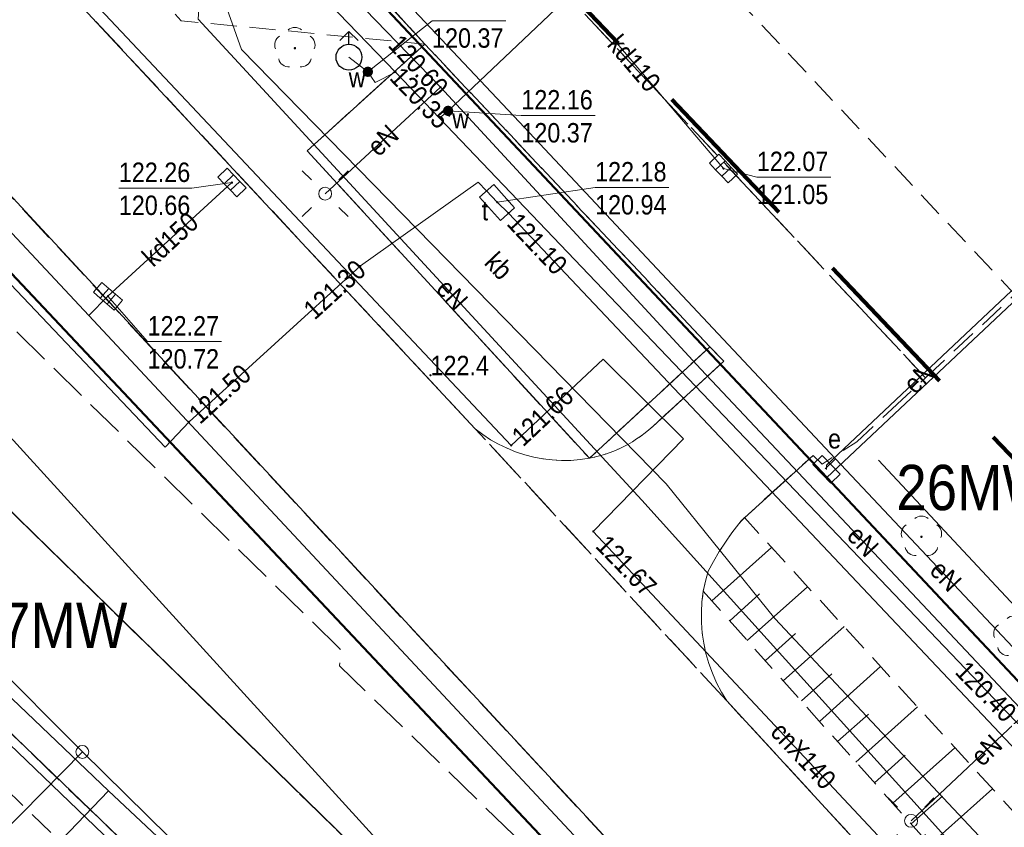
# Model space of a CAD drawing. Extents: x 0 to 6443539, y 0 to 5655063.
# Tile 19 of 64: x 6440826 to 6440864, y 5654915 to 5654946. Entities that reach past the tile are written whole.
import ezdxf
from ezdxf.enums import TextEntityAlignment as Align

# ---------------------------------------------------------------- set-up
doc = ezdxf.new("R2010")
doc.units = 0
doc.header["$MEASUREMENT"] = 0
for name, pattern in [('1.0_0.5', [1.5, 1, -0.5]), ('1.5_0.5', [2, 1.5, -0.5]), ('2', [0.9, 0.6, -0.3]), ('219-500', [0]), ('PRZER3-1', [4, 3, -1])]:
    doc.linetypes.add(name, pattern=pattern)
doc.layers.get('0').update_dxf_attribs({"color": 2, "linetype": 'CONTINUOUS', "lineweight": 5})
for name, color, linetype in [('000 Inne (niezydentyfikowane)', 7, 'CONTINUOUS'), ('202-punkt graniczny', 7, 'CONTINUOUS'), ('203-punkt graniczny', 7, 'CONTINUOUS'), ('218-kontur użytku gruntowego', 7, 'CONTINUOUS'), ('219-działka ewidencyjna', 7, 'CONTINUOUS'), ('chodnik', 7, 'CONTINUOUS'), ('hydrant', 7, 'CONTINUOUS'), ('jezdnia', 7, 'CONTINUOUS'), ('kratka ściekowa', 7, 'CONTINUOUS'), ('krawężnik', 7, 'CONTINUOUS'), ('latarnia', 7, 'CONTINUOUS'), ('obszar utwardzony', 7, 'CONTINUOUS'), ('obszar utwardzony-Atr17', 7, 'CONTINUOUS'), ('obudowa ochronna przewodu', 7, 'CONTINUOUS'), ('ogrodzenie trwałe', 7, 'CONTINUOUS'), ('pikieta naturalna', 7, 'CONTINUOUS'), ('pikieta naturalna-Atr2', 7, 'CONTINUOUS'), ('przewód ciepłowniczy', 7, 'CONTINUOUS'), ('przewód ciepłowniczy-Atr1', 7, 'CONTINUOUS'), ('przewód elektroenergetyczny podziemny', 7, 'CONTINUOUS'), ('przewód elektroenergetyczny podziemny-Atr1', 7, 'CONTINUOUS'), ('przewód kanalizacyjny', 7, 'CONTINUOUS'), ('przewód kanalizacyjny-Atr1', 7, 'CONTINUOUS'), ('przewód telekomunikacyjny podziemny', 7, 'CONTINUOUS'), ('przewód wodociągowy', 7, 'CONTINUOUS'), ('rzedna', 7, 'CONTINUOUS'), ('rzedna-Atr2', 7, 'CONTINUOUS'), ('rzedna-Atr3', 7, 'CONTINUOUS'), ('skarpa nieumocniona', 7, 'CONTINUOUS'), ('szafa elektroenergetyczna lub kontener', 7, 'CONTINUOUS'), ('szafa elektroenergetyczna lub kontener-Atr17', 7, 'CONTINUOUS'), ('trawnik', 7, 'CONTINUOUS'), ('właz do komory lub kanału', 7, 'CONTINUOUS'), ('właz do komory lub kanału-Atr17', 7, 'CONTINUOUS'), ('Zakres', 7, 'CONTINUOUS'), ('zasuwa lub zawór', 7, 'CONTINUOUS'), ('zasuwa lub zawór-Atr17', 7, 'CONTINUOUS')]:
    doc.layers.add(name, color=color, linetype=linetype)
doc.layers.add('z - MPZT', color=121, linetype='PRZER3-1', lineweight=18)
doc.layers.add('z -kartowanie', color=1, linetype='CONTINUOUS', lineweight=5)
doc.styles.add('MapaZas', font='geodezja.shx', dxfattribs={"width": 0.9})
doc.linetypes.add('902-500', pattern='A,3.75,0,[1,ksztalty.shx,S=0.5,R=0,X=0,Y=0],3.75', length=7.5)
doc.linetypes.add('OLZ', pattern='A,3,-1,[36,msgB.shx,S=0.008,R=0,X=-0.5,Y=0],3', length=7)

# ---------------------------------------------------------------- blocks, each defined once
blk = doc.blocks.new('203')
at = {"linetype": 'Continuous', "lineweight": 0}
h = blk.add_hatch(color=0, dxfattribs=at)
edge = h.paths.add_edge_path()
edge.add_arc((0, 0), 0.045, 0, 360)
blk = doc.blocks.new('202')
at = {"color": 0, "linetype": 'Continuous', "lineweight": 0}
blk.add_circle((0, 0), 0.25, dxfattribs=at)
blk = doc.blocks.new('PW01')
at = {"linetype": 'Continuous', "lineweight": 13}
h = blk.add_hatch(color=0, dxfattribs=at)
edge = h.paths.add_edge_path()
edge.add_arc((0, 0), 0.045, 0, 360)
blk = doc.blocks.new('US05')
at = {"color": 0, "linetype": 'Continuous', "lineweight": 13}
for p, q in [((-0.525, -0.25), (-0.525, 0.25)), ((-0.525, 0.25), (-0.175, 0.25)), ((-0.175, -0.25), (-0.175, 0.25)), ((-0.175, 0.25), (0.175, 0.25)), ((0.175, -0.25), (0.175, 0.25)), ((0.175, 0.25), (0.525, 0.25)), ((0.525, -0.25), (0.525, 0.25)), ((-0.525, -0.25), (-0.175, -0.25)), ((-0.175, -0.25), (0.175, -0.25)), ((0.175, -0.25), (0.525, -0.25))]:
    blk.add_line(p, q, dxfattribs=at)
blk = doc.blocks.new('SM01')
at = {"color": 0, "linetype": 'Continuous', "lineweight": 13}
for p, q in [((-0.53, 0.531), (-0.883, 0.884)), ((0.531, 0.531), (0.884, 0.884)), ((-0.53, -0.53), (-0.883, -0.883)), ((0.531, -0.53), (0.884, -0.883))]:
    blk.add_line(p, q, dxfattribs=at)
blk.add_circle((0, 0), 0.25, dxfattribs=at)
blk = doc.blocks.new('SUWH')
at = {"color": 0, "linetype": 'Continuous'}
for p in [(-0.354, 0.646), (0, 0.5), (0.354, 0.646)]:
    blk.add_line(p, (0, 1), dxfattribs=at)
blk.add_circle((0, 0), 0.5, dxfattribs=at)
blk = doc.blocks.new('US25')
at = {"linetype": 'Continuous', "lineweight": 0}
h = blk.add_hatch(color=0, dxfattribs=at)
edge = h.paths.add_edge_path()
edge.add_arc((0, 0), 0.2, 0, 360)
blk = doc.blocks.new('US18')
at = {"color": 0, "linetype": 'Continuous', "lineweight": 13}
for p, q in [((-0.5, -0.25), (-0.5, 0.25)), ((-0.5, 0.25), (0.5, 0.25)), ((0.5, -0.25), (0.5, 0.25)), ((-0.5, -0.25), (0.5, -0.25))]:
    blk.add_line(p, q, dxfattribs=at)
blk = doc.blocks.new('OP021')
at = {"linetype": 'Continuous', "lineweight": 13}
h = blk.add_hatch(color=0, dxfattribs=at)
edge = h.paths.add_edge_path()
edge.add_arc((0, 0), 0.05, 0, 360)
at = {"color": 0, "linetype": 'Continuous', "lineweight": 13}
for centre, start, end in [((0, 0.4), 49.272, 130.728), ((-0.38, 0.124), 121.308, 202.548), ((0.38, 0.124), 337.452, 58.692), ((-0.235, -0.324), 193.221, 274.871), ((0.235, -0.324), 265.129, 346.779)]:
    blk.add_arc(centre, 0.4, start, end, dxfattribs=at)

msp = doc.modelspace()

# ---------------------------------------------------------------- linework, layer by layer
at = {"layer": '000 Inne (niezydentyfikowane)', "color": 7, "linetype": 'Continuous', "lineweight": 13, "flags": 128}
for points in [[(6440852.82, 5654923.42), (6440855.13, 5654925.48)], [(6440853.51, 5654922.65), (6440854.66, 5654923.69)], [(6440854.19, 5654921.88), (6440856.52, 5654923.96)], [(6440854.89, 5654921.11), (6440856.05, 5654922.15)], [(6440855.58, 5654920.33), (6440857.93, 5654922.43)], [(6440856.28, 5654919.55), (6440857.46, 5654920.6)], [(6440856.98, 5654918.76), (6440859.34, 5654920.88)], [(6440858.39, 5654917.19), (6440860.77, 5654919.32)], [(6440857.68, 5654917.98), (6440858.87, 5654919.04)], [(6440859.81, 5654915.6), (6440862.21, 5654917.74)], [(6440859.1, 5654916.39), (6440860.29, 5654917.46)], [(6440861.24, 5654913.99), (6440863.66, 5654916.16)], [(6440860.52, 5654914.8), (6440861.73, 5654915.87)]]:
    msp.add_lwpolyline(points, dxfattribs=at)
at = {"layer": '218-kontur użytku gruntowego', "color": 3, "linetype": 'Continuous', "lineweight": 13, "flags": 128}
for points in [[(6440836.25, 5654950.54), (6440857.26, 5654928.18)], [(6440857.26, 5654928.18), (6440836.25, 5654950.54)], [(6440857.26, 5654928.18), (6440864.65, 5654935.12)], [(6440864.65, 5654935.12), (6440857.26, 5654928.18)], [(6440828.5, 5654917.58), (6440817.63, 5654928.48)], [(6440817.63, 5654928.48), (6440828.5, 5654917.58)], [(6440843.51, 5654902.82), (6440828.5, 5654917.58)], [(6440828.5, 5654917.58), (6440843.51, 5654902.82)]]:
    msp.add_lwpolyline(points, dxfattribs=at)
at = {"layer": '218-kontur użytku gruntowego', "color": 3, "linetype": 'Continuous', "lineweight": 13}
for points in [[(6440903.264, 5654879.208), (6440857.26, 5654928.18)], [(6440857.26, 5654928.18), (6440903.264, 5654879.208)]]:
    msp.add_lwpolyline(points, dxfattribs=at)
at = {"layer": '219-działka ewidencyjna', "color": 3, "linetype": '219-500', "lineweight": 13, "flags": 128}
for points in [[(6440847.05, 5654906.32), (6440790.72, 5654968.16)], [(6440836.25, 5654950.54), (6440857.26, 5654928.18)], [(6440857.26, 5654928.18), (6440864.65, 5654935.12)], [(6440828.5, 5654917.58), (6440817.63, 5654928.48)], [(6440828.5, 5654917.58), (6440811.26, 5654900.08)], [(6440843.51, 5654902.82), (6440828.5, 5654917.58)]]:
    msp.add_lwpolyline(points, dxfattribs=at)
at = {"layer": '219-działka ewidencyjna', "color": 3, "linetype": '219-500', "lineweight": 13}
msp.add_lwpolyline([(6440903.268, 5654879.211), (6440857.26, 5654928.18)], dxfattribs=at)
at = {"layer": 'chodnik', "color": 7, "linetype": '1.0_0.5', "lineweight": 13}
msp.add_line((6440854.23, 5654888.39), (6440811.11, 5654930.12), dxfattribs=at)
at = {"layer": 'chodnik', "color": 7, "linetype": '1.0_0.5', "lineweight": 13, "flags": 128}
for points in [[(6440861.08, 5654932.03), (6440864.53, 5654935.25), (6440851, 5654949.64), (6440856.17, 5654954.43), (6440867.92, 5654950.37), (6440873.92, 5654944.04), (6440877.94, 5654947.8), (6440882.04, 5654943.48), (6440878.02, 5654939.63), (6440878.93, 5654938.65), (6440880.01, 5654939.66), (6440884, 5654935.4), (6440882.93, 5654934.4), (6440888.04, 5654928.93), (6440889.2, 5654930.01), (6440889.44, 5654929.75), (6440892.15, 5654932.68), (6440893.16, 5654934.11), (6440878.18, 5654950.11), (6440873.98, 5654946.13), (6440868.68, 5654951.7), (6440855.83, 5654956.16), (6440846.53, 5654947.55)], [(6440827.47, 5654954.34), (6440826.67, 5654952), (6440832.32, 5654945.82), (6440841.73, 5654944.92), (6440839.81, 5654947.01), (6440839.63, 5654947.2), (6440833.34, 5654947.86)]]:
    msp.add_lwpolyline(points, close=True, dxfattribs=at)
at = {"layer": 'jezdnia', "color": 7, "linetype": '1.5_0.5', "lineweight": 13, "flags": 128}
msp.add_lwpolyline([(6440888.7, 5654944.7), (6440883.91, 5654949.84), (6440883.71, 5654950.08), (6440883.52, 5654950.33), (6440883.35, 5654950.58), (6440883.18, 5654950.84), (6440883.03, 5654951.11), (6440882.89, 5654951.39), (6440882.76, 5654951.68), (6440882.65, 5654951.96), (6440882.55, 5654952.26), (6440882.46, 5654952.56), (6440882.39, 5654952.86), (6440882.33, 5654953.16), (6440882.29, 5654953.47), (6440882.26, 5654953.78), (6440882.25, 5654953.89), (6440882.24, 5654954.01), (6440882.24, 5654954.12), (6440882.23, 5654954.23), (6440882.23, 5654954.35), (6440882.23, 5654954.46), (6440882.24, 5654954.57), (6440882.24, 5654954.69), (6440882.25, 5654954.8), (6440882.26, 5654954.91), (6440882.27, 5654955.02), (6440882.29, 5654955.14), (6440882.3, 5654955.25), (6440882.32, 5654955.36), (6440882.37, 5654955.77), (6440882.57, 5654956.43), (6440883.31, 5654958.88), (6440877.94, 5654960.8), (6440877.1, 5654958.26), (6440876.94, 5654957.95), (6440876.82, 5654957.73), (6440876.68, 5654957.52), (6440876.3, 5654956.92), (6440876.05, 5654956.74), (6440875.67, 5654956.4), (6440875.47, 5654956.25), (6440875.27, 5654956.1), (6440875.05, 5654955.97), (6440874.83, 5654955.85), (6440874.61, 5654955.73), (6440874.32, 5654955.61), (6440873.96, 5654955.49), (6440873.72, 5654955.43), (6440873.41, 5654955.36), (6440873.1, 5654955.32), (6440872.48, 5654955.29), (6440872.16, 5654955.31), (6440871.85, 5654955.35), (6440855.06, 5654961.17), (6440854.08, 5654960.26), (6440853.07, 5654959.32), (6440839.81, 5654947.01), (6440841.73, 5654944.92), (6440852.74, 5654933.23), (6440853.28, 5654932.67), (6440850.54, 5654930.15), (6440850.39, 5654930.02), (6440850.24, 5654929.9), (6440850.08, 5654929.78), (6440849.91, 5654929.67), (6440849.75, 5654929.56), (6440849.57, 5654929.46), (6440849.4, 5654929.37), (6440849.22, 5654929.28), (6440849.04, 5654929.2), (6440848.85, 5654929.13), (6440848.67, 5654929.07), (6440848.48, 5654929.01), (6440848.28, 5654928.96), (6440848.09, 5654928.92), (6440847.73, 5654928.87), (6440847.37, 5654928.84), (6440847.01, 5654928.84), (6440846.65, 5654928.86), (6440846.29, 5654928.9), (6440845.94, 5654928.97), (6440845.59, 5654929.06), (6440845.24, 5654929.17), (6440844.91, 5654929.31), (6440844.58, 5654929.47), (6440844.27, 5654929.64), (6440843.97, 5654929.84), (6440843.68, 5654930.06), (6440853.4, 5654919.55), (6440853.19, 5654919.89), (6440853, 5654920.25), (6440852.84, 5654920.62), (6440852.7, 5654921), (6440852.59, 5654921.38), (6440852.51, 5654921.78), (6440852.45, 5654922.17), (6440852.42, 5654922.58), (6440852.42, 5654922.98), (6440852.44, 5654923.38), (6440852.49, 5654923.79), (6440852.57, 5654924.17), (6440852.68, 5654924.56), (6440852.89, 5654924.94), (6440853.11, 5654925.32), (6440853.35, 5654925.68), (6440853.59, 5654926.04), (6440853.86, 5654926.39), (6440853.95, 5654926.51), (6440856.73, 5654929.03), (6440857.08, 5654928.69), (6440858.42, 5654929.56), (6440861.08, 5654932.03), (6440846.53, 5654947.55), (6440855.83, 5654956.16), (6440868.68, 5654951.7), (6440873.98, 5654946.13), (6440878.18, 5654950.11), (6440893.16, 5654934.11), (6440896.14, 5654936.76)], close=True, dxfattribs=at)
at = {"layer": 'jezdnia', "color": 7, "linetype": '1.5_0.5', "lineweight": 13}
for points in [[(6440859.42, 5654913.02), (6440853.4, 5654919.55), (6440843.68, 5654930.06), (6440828, 5654946.89), (6440827.21, 5654947.71), (6440826.34, 5654948.72), (6440826.16, 5654948.9), (6440826, 5654949.1)], [(6440820.75, 5654944.42), (6440854, 5654908.57)], [(6440848.26, 5654904.86), (6440812, 5654940.3)], [(6440815.01, 5654928.64), (6440851.36, 5654893.6)]]:
    msp.add_lwpolyline(points, dxfattribs=at)
at = {"layer": 'krawężnik', "color": 7, "linetype": 'Continuous', "lineweight": 13, "flags": 128}
for points in [[(6440848.09, 5654928.92), (6440837.19, 5654940.8), (6440841.73, 5654944.92), (6440839.81, 5654947.01), (6440839.63, 5654947.2), (6440839.14, 5654947.79), (6440836.4, 5654950.72), (6440849.62, 5654962.99), (6440853.07, 5654959.32), (6440854.08, 5654960.26), (6440856.14, 5654966.11), (6440873.54, 5654960.11)], [(6440848.09, 5654928.92), (6440852.74, 5654933.23), (6440853.28, 5654932.67), (6440850.54, 5654930.15), (6440850.39, 5654930.02), (6440850.24, 5654929.9), (6440850.08, 5654929.78), (6440849.91, 5654929.67), (6440849.75, 5654929.56), (6440849.57, 5654929.46), (6440849.4, 5654929.37), (6440849.22, 5654929.28), (6440849.04, 5654929.2), (6440848.85, 5654929.13), (6440848.67, 5654929.07), (6440848.48, 5654929.01), (6440848.28, 5654928.96), (6440848.09, 5654928.92), (6440847.73, 5654928.87), (6440847.37, 5654928.84), (6440847.01, 5654928.84), (6440846.65, 5654928.86), (6440846.29, 5654928.9), (6440845.94, 5654928.97), (6440845.59, 5654929.06), (6440845.24, 5654929.17), (6440844.91, 5654929.31), (6440844.58, 5654929.47), (6440844.27, 5654929.64), (6440843.97, 5654929.84), (6440843.68, 5654930.06), (6440828, 5654946.89)], [(6440820.75, 5654944.42), (6440854, 5654908.57), (6440863.69, 5654898.18)], [(6440863.69, 5654898.18), (6440863.64, 5654896.38), (6440863.34, 5654893.1), (6440862.91, 5654890.57), (6440848.26, 5654904.86), (6440812, 5654940.3)], [(6440854.23, 5654888.39), (6440853.59, 5654890.4), (6440852.81, 5654891.99), (6440851.36, 5654893.6), (6440815.01, 5654928.64), (6440813.09, 5654929.65), (6440811.11, 5654930.12), (6440809.58, 5654930.22), (6440808, 5654929.96)]]:
    msp.add_lwpolyline(points, dxfattribs=at)
at = {"layer": 'krawężnik', "color": 7, "linetype": 'Continuous', "lineweight": 13}
msp.add_lwpolyline([(6440896.769, 5654872.988), (6440859.42, 5654913.02), (6440853.4, 5654919.55), (6440853.19, 5654919.89), (6440853, 5654920.25), (6440852.84, 5654920.62), (6440852.7, 5654921), (6440852.59, 5654921.38), (6440852.51, 5654921.78), (6440852.45, 5654922.17), (6440852.42, 5654922.58), (6440852.42, 5654922.98), (6440852.44, 5654923.38), (6440852.49, 5654923.78), (6440852.57, 5654924.17), (6440852.68, 5654924.56), (6440852.89, 5654924.94), (6440853.11, 5654925.32), (6440853.35, 5654925.68), (6440853.59, 5654926.04), (6440853.86, 5654926.39), (6440853.95, 5654926.51), (6440856.73, 5654929.03), (6440857.08, 5654928.69)], dxfattribs=at)
at = {"layer": 'obszar utwardzony', "color": 7, "linetype": '1.5_0.5', "lineweight": 13, "flags": 128}
for points in [[(6440852.74, 5654933.23), (6440841.73, 5654944.92), (6440837.19, 5654940.8), (6440848.09, 5654928.92)], [(6440838.46, 5654921.55), (6440815.57, 5654943.99), (6440812, 5654940.3), (6440848.26, 5654904.86), (6440862.91, 5654890.57), (6440863.34, 5654893.1), (6440863.64, 5654896.38), (6440852.43, 5654907.31), (6440838.44, 5654920.91)]]:
    msp.add_lwpolyline(points, close=True, dxfattribs=at)
at = {"layer": 'obudowa ochronna przewodu', "color": 7, "linetype": 'Continuous', "lineweight": 35, "flags": 128}
msp.add_lwpolyline([(6440832.62, 5654930.33), (6440839.24, 5654936.35)], dxfattribs=at)
at = {"layer": 'ogrodzenie trwałe', "color": 7, "linetype": '902-500', "lineweight": 35, "flags": 128}
msp.add_lwpolyline([(6440871.46, 5654915.79), (6440859.26, 5654928.85)], dxfattribs=at)
at = {"layer": 'przewód ciepłowniczy', "color": 212, "linetype": 'Continuous', "lineweight": 13, "flags": 128}
msp.add_lwpolyline([(6440893.22, 5654878.08), (6440848.24, 5654926.1), (6440851.72, 5654929.67), (6440848.62, 5654932.75), (6440845.07, 5654929.42), (6440819.12, 5654956.95), (6440814.36, 5654961.97), (6440812.97, 5654963.31), (6440812.61, 5654962.95), (6440806.28, 5654956.72), (6440806.1, 5654956.55)], dxfattribs=at)
at = {"layer": 'przewód elektroenergetyczny podziemny', "color": 1, "linetype": 'Continuous', "lineweight": 13, "flags": 128}
for points in [[(6440839.89, 5654964.09), (6440838, 5654964.36), (6440837.12, 5654964.56), (6440836.76, 5654962.41), (6440840.32, 5654959.43), (6440839.42, 5654958.04), (6440834.71, 5654950.77), (6440833.2, 5654949.39), (6440832.98, 5654945.88), (6440835.46, 5654943.19), (6440850.11, 5654927.31), (6440870.31, 5654904.92), (6440880.88, 5654893.04)], [(6440857.6, 5654928.9), (6440845.38, 5654941.91), (6440835.3, 5654952.6), (6440839.6, 5654959.4)], [(6440842.34, 5654943.25), (6440835.25, 5654950.57), (6440838.64, 5654955.09), (6440835.86, 5654958.17), (6440835.32, 5654958.7)], [(6440842.34, 5654943.25), (6440837.88, 5654939.14)], [(6440864.93, 5654919.07), (6440852.39, 5654932.36), (6440842.34, 5654943.25)], [(6440857.25, 5654928.49), (6440857.25, 5654928.66), (6440864.4, 5654935.39)], [(6440857.6, 5654928.9), (6440857.2, 5654928.52)], [(6440871.7, 5654913.9), (6440866.11, 5654919.86), (6440857.6, 5654928.9)], [(6440849.53, 5654882), (6440851.03, 5654884.17), (6440851.82, 5654886.88), (6440851.75, 5654891.4), (6440851.14, 5654893.39), (6440837.24, 5654906.78), (6440825.68, 5654917.88), (6440817.29, 5654925.61)], [(6440864.93, 5654919.07), (6440860.52, 5654914.92)]]:
    msp.add_lwpolyline(points, dxfattribs=at)
at = {"layer": 'przewód elektroenergetyczny podziemny', "color": 1, "linetype": 'Continuous', "lineweight": 13}
msp.add_lwpolyline([(6440839.89, 5654964.09), (6440840.66, 5654962.8), (6440840.02, 5654960.14), (6440841.5, 5654957.78), (6440841.21, 5654956.68), (6440833.77, 5654947.9), (6440834.1, 5654946.27), (6440834.65, 5654944.71), (6440851.06, 5654927.93), (6440855.26, 5654922.74), (6440873, 5654903.84), (6440895.33, 5654880.02), (6440899.56, 5654875.66)], dxfattribs=at)
at = {"layer": 'przewód kanalizacyjny', "color": 34, "linetype": 'Continuous', "lineweight": 13, "flags": 128}
for points in [[(6440828.75, 5654934.43), (6440815.77, 5654948.32)], [(6440853.27, 5654940.11), (6440846.36, 5654948.25)], [(6440834.28, 5654939.57), (6440829.49, 5654935.18)], [(6440828.75, 5654934.43), (6440829.49, 5654935.18)], [(6440869.39, 5654892.39), (6440868.74, 5654891.6), (6440828.75, 5654934.43)], [(6440829.51, 5654916.08), (6440811.43, 5654933.33)], [(6440829.51, 5654916.08), (6440823.76, 5654910.1)], [(6440836.61, 5654909.42), (6440829.51, 5654916.08)]]:
    msp.add_lwpolyline(points, dxfattribs=at)
at = {"layer": 'przewód telekomunikacyjny podziemny', "color": 30, "linetype": 'Continuous', "lineweight": 13}
msp.add_lwpolyline([(6440754.01, 5654995.82), (6440760.56, 5654989.01), (6440766.56, 5654982.63), (6440767.57, 5654981.78), (6440780.59, 5654977.38), (6440781.54, 5654976.77), (6440794.45, 5654962.65), (6440805.41, 5654950.4), (6440805.76, 5654950.05), (6440806.12, 5654949.71), (6440807.77, 5654948.51), (6440812.47, 5654948.51), (6440812.94, 5654948.3), (6440817.14, 5654944.17), (6440824.53, 5654936.9), (6440831.7, 5654929.35), (6440832.62, 5654930.33), (6440839.24, 5654936.35), (6440843.79, 5654939.58), (6440844.12, 5654939.25), (6440844.53, 5654938.81), (6440844.96, 5654938.39), (6440869.9, 5654912.01)], dxfattribs=at)
at = {"layer": 'przewód wodociągowy', "color": 5, "linetype": 'Continuous', "lineweight": 13, "flags": 128}
for points in [[(6440842.3, 5654942.06), (6440842.63, 5654942.34), (6440859.66, 5654958.47), (6440877.61, 5654951.69), (6440879.33, 5654949.59)], [(6440831.81, 5654952.94), (6440840.6, 5654943.84)], [(6440838.8, 5654944.41), (6440839.53, 5654943.85), (6440839.81, 5654943.44), (6440840.6, 5654943.84)], [(6440842.3, 5654942.06), (6440840.6, 5654943.84)]]:
    msp.add_lwpolyline(points, dxfattribs=at)
at = {"layer": 'przewód wodociągowy', "color": 5, "linetype": 'Continuous', "lineweight": 13}
msp.add_lwpolyline([(6440901.986, 5654877.983), (6440865.09, 5654918.2), (6440842.3, 5654942.06)], dxfattribs=at)
at = {"layer": 'rzedna-Atr2', "color": 5, "lineweight": 13, "flags": 128}
for points in [[(6440839.53, 5654943.85), (6440842.01, 5654945.82), (6440844.864, 5654945.82)], [(6440842.63, 5654942.34), (6440845.46, 5654942.16), (6440848.314, 5654942.16)]]:
    msp.add_lwpolyline(points, dxfattribs=at)
at = {"layer": 'rzedna-Atr2', "color": 34, "lineweight": 13, "flags": 128}
for points in [[(6440853.27, 5654940.11), (6440854.56, 5654939.78), (6440857.414, 5654939.78)], [(6440834.28, 5654939.57), (6440832.73, 5654939.36), (6440829.908, 5654939.36)], [(6440829.49, 5654935.18), (6440831.02, 5654933.43), (6440833.879, 5654933.43)]]:
    msp.add_lwpolyline(points, dxfattribs=at)
at = {"layer": 'rzedna-Atr2', "color": 7, "lineweight": 13, "flags": 128}
msp.add_lwpolyline([(6440844.53, 5654938.81), (6440848.31, 5654939.38), (6440851.158, 5654939.38)], dxfattribs=at)
at = {"layer": 'skarpa nieumocniona', "color": 7, "linetype": '1.0_0.5', "lineweight": 13}
msp.add_lwpolyline([(6440901.732, 5654877.74), (6440901.06, 5654878.44), (6440894.29, 5654882.52), (6440866.79, 5654912.74), (6440854.08, 5654926.63), (6440853.86, 5654926.39), (6440853.59, 5654926.04), (6440853.35, 5654925.68), (6440853.11, 5654925.32), (6440852.89, 5654924.94), (6440852.68, 5654924.56), (6440852.57, 5654924.17), (6440852.49, 5654923.79), (6440865.37, 5654909.37), (6440892.54, 5654879.76), (6440899.22, 5654875.65), (6440899.376, 5654875.484)], dxfattribs=at)
msp.add_lwpolyline([(6440901.732, 5654877.74), (6440901.06, 5654878.44), (6440894.29, 5654882.52), (6440866.79, 5654912.74), (6440854.08, 5654926.63), (6440853.86, 5654926.39), (6440853.59, 5654926.04), (6440853.35, 5654925.68), (6440853.11, 5654925.32), (6440852.89, 5654924.94), (6440852.68, 5654924.56), (6440852.57, 5654924.17), (6440852.49, 5654923.79), (6440865.37, 5654909.37), (6440892.54, 5654879.76), (6440899.22, 5654875.65), (6440899.376, 5654875.484)], dxfattribs=at)
at = {"layer": 'trawnik', "color": 7, "linetype": '1.0_0.5', "lineweight": 13, "flags": 128}
msp.add_lwpolyline([(6440852.74, 5654933.23), (6440848.09, 5654928.92), (6440848.28, 5654928.96), (6440848.48, 5654929.01), (6440848.67, 5654929.07), (6440848.85, 5654929.13), (6440849.04, 5654929.2), (6440849.22, 5654929.28), (6440849.4, 5654929.37), (6440849.57, 5654929.46), (6440849.75, 5654929.56), (6440849.91, 5654929.67), (6440850.08, 5654929.78), (6440850.24, 5654929.9), (6440850.39, 5654930.02), (6440850.54, 5654930.15), (6440853.28, 5654932.67)], close=True, dxfattribs=at)
at = {"layer": 'właz do komory lub kanału', "color": 7, "linetype": 'Continuous', "lineweight": 13, "flags": 128}
msp.add_lwpolyline([(6440843.85, 5654939.01), (6440844.4, 5654939.5), (6440845.2, 5654938.6), (6440844.65, 5654938.11)], close=True, dxfattribs=at)
at = {"layer": 'z - MPZT', "linetype": 'Continuous', "lineweight": 50}
msp.add_line((6440804.637, 5654958.482), (6440864.555, 5654894.861), dxfattribs=at)
msp.add_lwpolyline([(6440853.654, 5654961.401), (6440849.26, 5654962.9), (6440836.25, 5654950.54), (6440857.26, 5654928.18), (6440891.967, 5654891.24)], dxfattribs=at)
at = {"layer": 'Zakres', "color": 6, "linetype": '2', "lineweight": 100, "ltscale": 10, "flags": 128}
msp.add_lwpolyline([(6440816.83, 5655014.07), (6440755.45, 5654971.03), (6440849.66, 5654865.39), (6440897.27, 5654894.48), (6440841.17, 5654953.39), (6440859.87, 5654965.39)], close=True, dxfattribs=at)

# ---------------------------------------------------------------- block references
at = {"layer": '202-punkt graniczny', "color": 3, "linetype": 'Continuous', "lineweight": 13}
msp.add_blockref('202', (6440828.5, 5654917.58), dxfattribs=at)
at = {"layer": '203-punkt graniczny', "color": 3, "linetype": 'Continuous', "lineweight": 13}
msp.add_blockref('203', (6440857.26, 5654928.18), dxfattribs=at)
at = {"layer": 'hydrant', "color": 5, "linetype": 'Continuous', "lineweight": 13}
msp.add_blockref('SUWH', (6440838.8, 5654944.41), dxfattribs=at)
at = {"layer": 'kratka ściekowa', "color": 34, "linetype": 'Continuous', "lineweight": 13}
for p, rotation in [((6440853.27, 5654940.11), 133.1), ((6440834.28, 5654939.57), 313.92), ((6440829.49, 5654935.18), 139.069)]:
    msp.add_blockref('US05', p, dxfattribs=dict(at, rotation=rotation))
at = {"layer": 'latarnia', "color": 7, "linetype": 'Continuous', "lineweight": 13}
for p in [(6440837.88, 5654939.14), (6440860.52, 5654914.92)]:
    msp.add_blockref('SM01', p, dxfattribs=at)
at = {"layer": 'pikieta naturalna', "color": 7, "linetype": 'Continuous', "lineweight": 13}
msp.add_blockref('PW01', (6440841.95, 5654932.13), dxfattribs=at)
at = {"layer": 'rzedna', "color": 5, "linetype": 'Continuous', "lineweight": 13}
for p in [(6440839.53, 5654943.85), (6440840.6, 5654943.84), (6440842.63, 5654942.34)]:
    msp.add_blockref('PW01', p, dxfattribs=at)
at = {"layer": 'rzedna', "color": 1, "linetype": 'Continuous', "lineweight": 13}
msp.add_blockref('PW01', (6440842.34, 5654943.25), dxfattribs=at)
at = {"layer": 'rzedna', "color": 34, "linetype": 'Continuous', "lineweight": 13}
for p in [(6440853.27, 5654940.11), (6440834.28, 5654939.57), (6440829.49, 5654935.18)]:
    msp.add_blockref('PW01', p, dxfattribs=at)
at = {"layer": 'rzedna', "color": 30, "linetype": 'Continuous', "lineweight": 13}
for p in [(6440844.53, 5654938.81), (6440844.96, 5654938.39), (6440839.24, 5654936.35), (6440832.62, 5654930.33)]:
    msp.add_blockref('PW01', p, dxfattribs=at)
at = {"layer": 'rzedna', "color": 212, "linetype": 'Continuous', "lineweight": 13}
for p in [(6440845.07, 5654929.42), (6440848.24, 5654926.1)]:
    msp.add_blockref('PW01', p, dxfattribs=at)
at = {"layer": 'szafa elektroenergetyczna lub kontener', "color": 1, "linetype": 'Continuous', "lineweight": 13, "rotation": 314.03}
msp.add_blockref('US18', (6440857.25, 5654928.49), dxfattribs=at)
at = {"layer": 'z -kartowanie', "color": 94, "linetype": 'Continuous', "lineweight": 18}
for p in [(6440836.71, 5654944.76), (6440860.92, 5654925.89), (6440864.49, 5654922.03)]:
    msp.add_blockref('OP021', p, dxfattribs=at)
at = {"layer": 'zasuwa lub zawór', "color": 5, "linetype": 'Continuous', "lineweight": 13}
for p in [(6440839.53, 5654943.85), (6440842.63, 5654942.34)]:
    msp.add_blockref('US25', p, dxfattribs=at)

# ---------------------------------------------------------------- texts
at = {"layer": 'obszar utwardzony-Atr17', "color": 7, "lineweight": 13, "style": 'MapaZas', "width": 0.9}
msp.add_text('kb', height=0.75, rotation=313.547, dxfattribs=at).set_placement((6440843.99, 5654936.44))
at = {"layer": 'pikieta naturalna-Atr2', "color": 7, "lineweight": 13, "style": 'MapaZas', "width": 0.9}
msp.add_text('122.4', height=0.75, dxfattribs=at).set_placement((6440841.95, 5654932.13))
at = {"layer": 'przewód ciepłowniczy-Atr1', "color": 212, "lineweight": 13, "style": 'MapaZas', "width": 0.9}
msp.add_text('cnX140', height=0.75, rotation=313.127, dxfattribs=at).set_placement((6440856.36, 5654917.44), align=Align.MIDDLE_CENTER)
at = {"layer": 'przewód elektroenergetyczny podziemny-Atr1', "color": 1, "lineweight": 13, "style": 'MapaZas', "width": 0.9}
for rotation, p in [(42.661, (6440840.11, 5654941.2)), (312.693, (6440842.79, 5654935.25)), (43.267, (6440860.83, 5654932.03)), (313.337, (6440858.66, 5654925.72)), (313.27, (6440861.86, 5654924.38)), (43.259, (6440863.43, 5654917.65))]:
    msp.add_text('eN', height=0.75, rotation=rotation, dxfattribs=at).set_placement(p, align=Align.MIDDLE_CENTER)
at = {"layer": 'przewód kanalizacyjny-Atr1', "color": 34, "lineweight": 13, "style": 'MapaZas', "width": 0.9}
for s, rotation, p in [('kd110', 310.328, (6440849.82, 5654944.18)), ('kd150', 42.505, (6440831.89, 5654937.38))]:
    msp.add_text(s, height=0.75, rotation=rotation, dxfattribs=at).set_placement(p, align=Align.MIDDLE_CENTER)
at = {"layer": 'rzedna-Atr2', "color": 1, "lineweight": 13, "style": 'MapaZas', "width": 0.9}
msp.add_text('120.60', height=0.75, rotation=312.7, dxfattribs=at).set_placement((6440840.55, 5654945.1), align=Align.MIDDLE_LEFT)
at = {"layer": 'rzedna-Atr2', "color": 5, "lineweight": 13, "style": 'MapaZas', "width": 0.9}
msp.add_text('120.35', height=0.75, rotation=313.686, dxfattribs=at).set_placement((6440840.6, 5654943.84), align=Align.MIDDLE_LEFT)
msp.add_text('122.16', height=0.75, dxfattribs=at).set_placement((6440845.46, 5654942.168), align=Align.BOTTOM_LEFT)
at = {"layer": 'rzedna-Atr2', "color": 34, "lineweight": 13, "style": 'MapaZas', "width": 0.9}
for s, p in [('122.07', (6440854.56, 5654939.788)), ('122.26', (6440829.908, 5654939.368)), ('122.27', (6440831.02, 5654933.438))]:
    msp.add_text(s, height=0.75, dxfattribs=at).set_placement(p, align=Align.BOTTOM_LEFT)
at = {"layer": 'rzedna-Atr2', "color": 7, "lineweight": 13, "style": 'MapaZas', "width": 0.9}
msp.add_text('122.18', height=0.75, dxfattribs=at).set_placement((6440848.31, 5654939.388), align=Align.BOTTOM_LEFT)
at = {"layer": 'rzedna-Atr2', "color": 30, "lineweight": 13, "style": 'MapaZas', "width": 0.9}
for s, rotation, p in [('121.10', 313.398, (6440845.13, 5654938.21)), ('121.30', 42.281, (6440837.22, 5654934.51)), ('121.50', 42.281, (6440832.79, 5654930.48))]:
    msp.add_text(s, height=0.75, rotation=rotation, dxfattribs=at).set_placement(p, align=Align.MIDDLE_LEFT)
at = {"layer": 'rzedna-Atr2', "color": 212, "lineweight": 13, "style": 'MapaZas', "width": 0.9}
msp.add_text('121.66', height=0.75, rotation=43.167, dxfattribs=at).set_placement((6440845.27, 5654929.61), align=Align.MIDDLE_LEFT)
msp.add_text('121.67', height=0.75, rotation=314.172, dxfattribs=at).set_placement((6440848.29, 5654925.5))
at = {"layer": 'rzedna-Atr2', "color": 5, "lineweight": 13, "style": 'MapaZas', "width": 0.9}
msp.add_text('120.40', height=0.75, rotation=314.73, dxfattribs=at).set_placement((6440864.39, 5654918.93), align=Align.MIDDLE_RIGHT)
at = {"layer": 'rzedna-Atr3', "color": 5, "lineweight": 13, "style": 'MapaZas', "width": 0.9}
for p in [(6440842.01, 5654944.553), (6440845.46, 5654940.893)]:
    msp.add_text('120.37', height=0.75, dxfattribs=at).set_placement(p, align=Align.BOTTOM_LEFT)
at = {"layer": 'rzedna-Atr3', "color": 34, "lineweight": 13, "style": 'MapaZas', "width": 0.9}
for s, p in [('121.05', (6440854.56, 5654938.513)), ('120.66', (6440829.908, 5654938.093)), ('120.72', (6440831.02, 5654932.162))]:
    msp.add_text(s, height=0.75, dxfattribs=at).set_placement(p, align=Align.BOTTOM_LEFT)
at = {"layer": 'rzedna-Atr3', "color": 7, "lineweight": 13, "style": 'MapaZas', "width": 0.9}
msp.add_text('120.94', height=0.75, dxfattribs=at).set_placement((6440848.31, 5654938.112), align=Align.BOTTOM_LEFT)
at = {"layer": 'szafa elektroenergetyczna lub kontener-Atr17', "color": 1, "lineweight": 13, "style": 'MapaZas', "width": 0.9}
msp.add_text('e', height=0.75, dxfattribs=at).set_placement((6440857.31, 5654929.3))
at = {"layer": 'właz do komory lub kanału-Atr17', "color": 7, "lineweight": 13, "style": 'MapaZas', "width": 0.9}
msp.add_text('t', height=0.75, dxfattribs=at).set_placement((6440843.93, 5654938.11))
at = {"layer": 'z - MPZT', "linetype": 'OLZ', "lineweight": 35, "style": 'MapaZas', "width": 0.9}
for s, p in [('26MW', (6440862.995, 5654927.792)), ('27MW', (6440827.195, 5654922.488))]:
    msp.add_text(s, height=1.75, rotation=359.9598, dxfattribs=at).set_placement(p, align=Align.MIDDLE)
at = {"layer": 'zasuwa lub zawór-Atr17', "color": 5, "lineweight": 13, "style": 'MapaZas', "width": 0.9}
for p in [(6440838.79, 5654943.25), (6440842.79, 5654941.67)]:
    msp.add_text('w', height=0.75, dxfattribs=at).set_placement(p)

doc.saveas('drawing.dxf')
